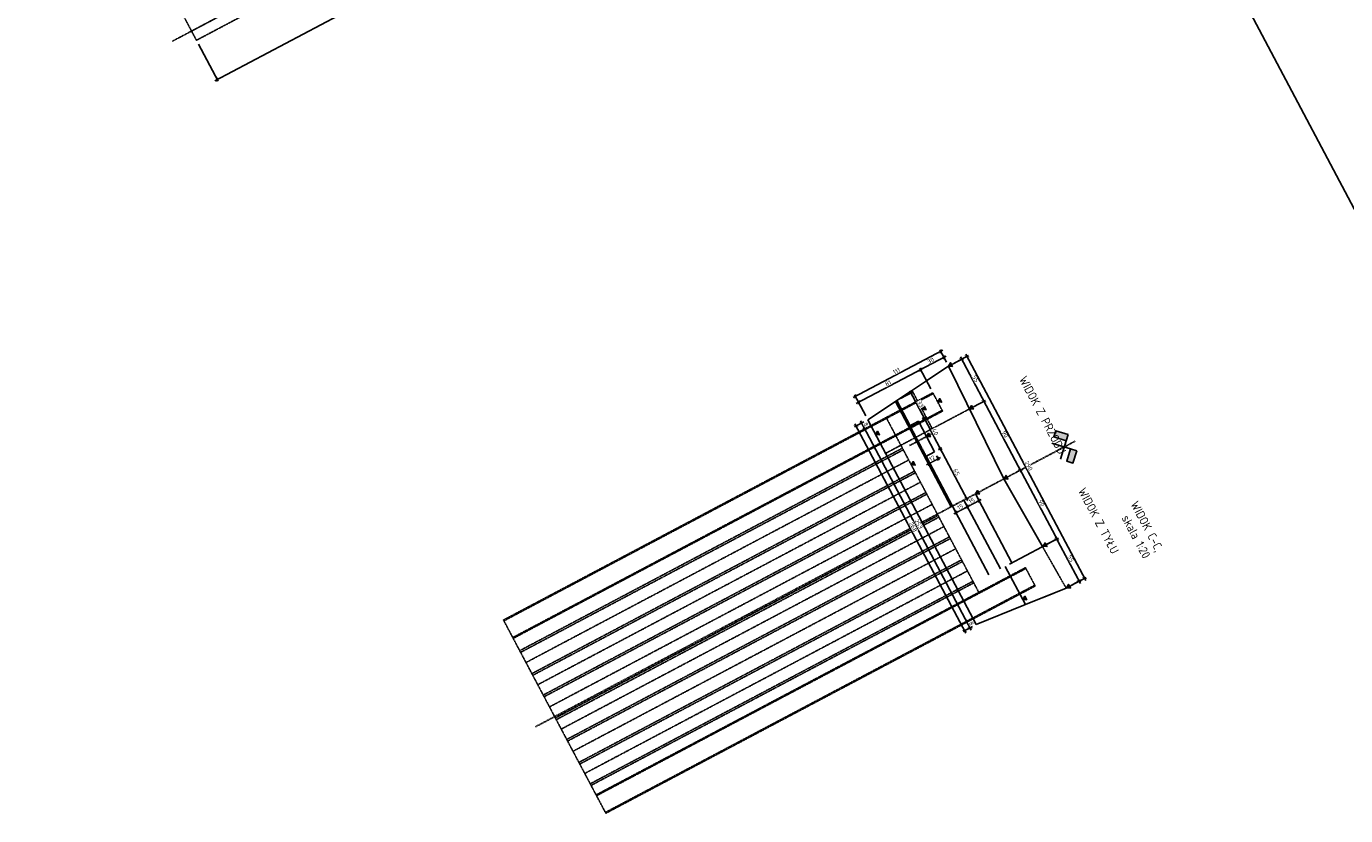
# Model space of a CAD drawing. Header units: millimetres. Extents: x -719417711 to 8331457056, y 1358857702 to 5726797456.
# Tile 60 of 71: x 7530347854 to 7530363087, y 5726647628 to 5726656745. Entities that reach past the tile are written whole.
import ezdxf

# ---------------------------------------------------------------- set-up
doc = ezdxf.new("R2010")
doc.units = ezdxf.units.MM
for name, pattern in [('mp3a', [3.125, 2.25, -0.875]), ('mp7', [13.75, 9.75, -1.5, 1, -1.5]), ('mp7a', [6.875, 4.75, -0.875, 0.375, -0.875])]:
    doc.linetypes.add(name, pattern=pattern)
for name, color, linetype in [('0 blok', 7, 'Continuous'), ('0 wymiar', 32, 'Continuous'), ('1 cienka', 4, 'Continuous'), ('2 osie 02', 4, 'mp7'), ('2 osie 05', 4, 'mp7a'), ('3 przerywana 05', 6, 'mp3a'), ('4 średnia', 3, 'Continuous'), ('5 opis', 7, 'Continuous')]:
    doc.layers.add(name, color=color, linetype=linetype)
doc.layers.add('6 pomoc 01', color=1, linetype='Continuous', plot=False)
doc.styles.add('M 1_100', font='geniso.shx', dxfattribs={"height": 250})
doc.styles.add('M 1_20', font='geniso.shx', dxfattribs={"height": 50})
doc.styles.get("Standard").update_dxf_attribs({"font": 'geniso.shx'})
doc.dimstyles.new('B  1_20 [cm]', dxfattribs={"dimscale": 20, "dimtxt": 2.5, "dimasz": 2, "dimexe": 1, "dimexo": 2.5, "dimtad": 1, "dimdec": 0, "dimlfac": 0.1, "dimzin": 0, "dimdsep": 46, "dimtxsty": 'Standard', "dimblk": 'ARCHTICK', "dimcen": 1, "dimdle": 1.5, "dimclrt": 3, "dimadec": 0, "dimazin": 0, "dimtfac": 1, "dimtdec": 0, "dimtmove": 1, "dimatfit": 3, "dimfxl": 1, "dimtfill": 1, "dimtolj": 1, "dimtzin": 0, "dimarcsym": 0})

# ---------------------------------------------------------------- blocks, each defined once
blk = doc.blocks.new('OG-3.4')
at = {"layer": '4 średnia', "insert": (-1913.05, 762.314), "char_height": 250, "attachment_point": 1, "style": 'M 1_100'}
blk.add_mtext_dynamic_manual_height_columns('\\pi1452.3;{\\LOG-3.4 \\P\\pi796.13;}(107,20 m n.p.m.)', width=3854.57291, gutter_width=1250, heights=[0], dxfattribs=at)
blk = doc.blocks.new('OG-3.5b')
at = {"layer": '4 średnia', "insert": (-1913.05, 762.314), "char_height": 250, "attachment_point": 1, "style": 'M 1_100'}
blk.add_mtext_dynamic_manual_height_columns('\\pi1372.8;{\\LOG-3.5b \\P\\pi796.13;}(107,00 m n.p.m.)', width=3854.57291, gutter_width=1250, heights=[0], dxfattribs=at)
blk = doc.blocks.new('OG-3.5a')
at = {"layer": '4 średnia', "insert": (-1913.05, 762.314), "char_height": 250, "attachment_point": 1, "style": 'M 1_100'}
blk.add_mtext_dynamic_manual_height_columns('\\pi1372.8;{\\LOG-3.5a \\P\\pi796.13;}(107,30 m n.p.m.)', width=3854.57291, gutter_width=1250, heights=[0], dxfattribs=at)
blk = doc.blocks.new('flags')
at = {"layer": '0 wymiar'}
h = blk.add_hatch(color=256, dxfattribs=at)
h.paths.add_polyline_path([(-21.2, 21.2), (-42.4, 0), (-31.8, -10.6), (-10.6, 10.6)])
h.paths.add_polyline_path([(21.2, 21.2), (42.4, 0), (31.8, -10.6), (10.6, 10.6)])
for p, q in [((-21.2, -21.2), (10.6, 10.6)), ((21.2, -21.2), (-10.6, 10.6))]:
    blk.add_line(p, q, dxfattribs=at)
for points in [[(-21.2, 21.2), (-42.4, 0), (-31.8, -10.6), (-10.6, 10.6)], [(21.2, 21.2), (42.4, 0), (31.8, -10.6), (10.6, 10.6)]]:
    blk.add_lwpolyline(points, close=True, dxfattribs=at)
blk = doc.blocks.new('_ArchTick')
at = {"color": 0, "linetype": 'ByBlock', "const_width": 0.15}
blk.add_lwpolyline([(-0.5, -0.5), (0.5, 0.5)], dxfattribs=at)
blk = doc.blocks.new('*D261')
at = {"layer": '0 wymiar', "color": 0, "lineweight": -2, "transparency": 16777216}
for p, q in [((7530354166.686527, 5726658627.361045), (7530354308.784874, 5726658358.960845)), ((7530354325.940377, 5726658390.673441), (7530350030.895256, 5726656116.760047)), ((7530349840.448022, 5726656540.599768), (7530350066.766691, 5726656113.121351))]:
    blk.add_line(p, q, dxfattribs=at)
at = {"layer": 'Defpoints', "color": 0, "transparency": 16777216}
for p in [(7530354143.291612, 5726658671.550161), (7530349817.053105, 5726656584.788883), (7530350057.408724, 5726656130.796997)]:
    blk.add_point(p, dxfattribs=at)
at = {"layer": '0 wymiar', "color": 0, "lineweight": -2, "transparency": 16777216, "xscale": 40, "yscale": 40, "zscale": 40}
for p, rotation in [((7530354299.426908, 5726658376.636491), 27.89795847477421), ((7530350057.408725, 5726656130.796997), 207.8979584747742)]:
    blk.add_blockref('_ArchTick', p, dxfattribs=dict(at, rotation=rotation))
at = {"layer": '0 wymiar', "color": 3, "transparency": 16777216, "insert": (7530352160.871628, 5726657286.85858), "char_height": 50, "attachment_point": 5, "rotation": 27.8979584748, "bg_fill": 3, "box_fill_scale": 1.1, "bg_fill_color": 256, "bg_fill_true_color": 13158600, "bg_fill_transparency": 0}
blk.add_mtext('\\A1;480', dxfattribs=at)
blk = doc.blocks.new('*D227')
at = {"layer": '0 wymiar', "color": 0, "lineweight": -2, "transparency": 16777216}
for p, q in [((7530358546.009494, 5726652843.829236), (7530358670.413725, 5726652909.692211)), ((7530358638.701129, 5726652926.847713), (7530358924.115221, 5726652387.747849)), ((7530358788.767292, 5726652350.035994), (7530358927.753918, 5726652423.619284))]:
    blk.add_line(p, q, dxfattribs=at)
at = {"layer": 'Defpoints', "color": 0, "transparency": 16777216}
for p in [(7530358501.820377, 5726652820.43432), (7530358910.078271, 5726652414.261317), (7530358744.578176, 5726652326.641077)]:
    blk.add_point(p, dxfattribs=at)
at = {"layer": '0 wymiar', "color": 0, "lineweight": -2, "transparency": 16777216, "xscale": 40, "yscale": 40, "zscale": 40}
for p, rotation in [((7530358652.738079, 5726652900.334245), 117.8979584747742), ((7530358910.078272, 5726652414.261317), 297.8979584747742)]:
    blk.add_blockref('_ArchTick', p, dxfattribs=dict(at, rotation=rotation))
at = {"layer": '0 wymiar', "color": 3, "transparency": 16777216, "insert": (7530358814.55001, 5726652674.843967), "char_height": 50, "attachment_point": 5, "rotation": 297.8979584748, "bg_fill": 3, "box_fill_scale": 1.1, "bg_fill_color": 256, "bg_fill_true_color": 13158600, "bg_fill_transparency": 0}
blk.add_mtext('\\A1;55', dxfattribs=at)
blk = doc.blocks.new('*D228')
at = {"layer": '0 wymiar', "color": 0, "lineweight": -2, "transparency": 16777216}
for p, q in [((7530358788.767122, 5726652350.035958), (7530358927.753777, 5726652423.619262)), ((7530358896.041181, 5726652440.774765), (7530359345.227467, 5726651592.336397)), ((7530359375.379632, 5726651642.244782), (7530359348.866163, 5726651628.207832))]:
    blk.add_line(p, q, dxfattribs=at)
at = {"layer": 'Defpoints', "color": 0, "transparency": 16777216}
for p in [(7530358744.578008, 5726652326.641043), (7530359331.190516, 5726651618.849867), (7530359331.190516, 5726651618.849867)]:
    blk.add_point(p, dxfattribs=at)
at = {"layer": '0 wymiar', "color": 0, "lineweight": -2, "transparency": 16777216, "xscale": 40, "yscale": 40, "zscale": 40}
for p, rotation in [((7530358910.078131, 5726652414.261295), 117.8979584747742), ((7530359331.190517, 5726651618.849866), 297.8979584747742)]:
    blk.add_blockref('_ArchTick', p, dxfattribs=dict(at, rotation=rotation))
at = {"layer": '0 wymiar', "color": 3, "transparency": 16777216, "insert": (7530359153.776157, 5726652034.101768), "char_height": 50, "attachment_point": 5, "rotation": 297.8979584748, "bg_fill": 3, "box_fill_scale": 1.1, "bg_fill_color": 256, "bg_fill_true_color": 13158600, "bg_fill_transparency": 0}
blk.add_mtext('\\A1;90', dxfattribs=at)
blk = doc.blocks.new('*D179')
at = {"layer": '0 wymiar', "color": 0, "lineweight": -2, "transparency": 16777216}
for p, q in [((7530359287.001392, 5726651595.454967), (7530359313.514755, 5726651609.49186)), ((7530359317.153452, 5726651645.363296), (7530359766.33973, 5726650796.924943)), ((7530359637.473543, 5726650762.644698), (7530359769.978426, 5726650832.796378))]:
    blk.add_line(p, q, dxfattribs=at)
at = {"layer": 'Defpoints', "color": 0, "transparency": 16777216}
for p in [(7530359331.190508, 5726651618.849884), (7530359593.284428, 5726650739.249783), (7530359752.30278, 5726650823.438413)]:
    blk.add_point(p, dxfattribs=at)
at = {"layer": '0 wymiar', "color": 0, "lineweight": -2, "transparency": 16777216, "xscale": 40, "yscale": 40, "zscale": 40}
for p, rotation in [((7530359331.190401, 5726651618.849827), 117.8979584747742), ((7530359752.30278, 5726650823.438412), 297.8979584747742)]:
    blk.add_blockref('_ArchTick', p, dxfattribs=dict(at, rotation=rotation))
at = {"layer": '0 wymiar', "color": 3, "transparency": 16777216, "insert": (7530359574.888426, 5726651238.690307), "char_height": 50, "attachment_point": 5, "rotation": 297.8979584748, "bg_fill": 3, "box_fill_scale": 1.1, "bg_fill_color": 256, "bg_fill_true_color": 13158600, "bg_fill_transparency": 0}
blk.add_mtext('\\A1;90', dxfattribs=at)
blk = doc.blocks.new('*D180')
at = {"layer": '0 wymiar', "color": 0, "lineweight": -2, "transparency": 16777216}
for p, q in [((7530359206.532762, 5726650534.493408), (7530359769.978168, 5726650832.79669)), ((7530359738.265574, 5726650849.952192), (7530360023.679686, 5726650310.852288)), ((7530359909.395531, 5726650284.292168), (7530360027.318382, 5726650346.723724))]:
    blk.add_line(p, q, dxfattribs=at)
at = {"layer": 'Defpoints', "color": 0, "transparency": 16777216}
for p in [(7530359162.343647, 5726650511.098492), (7530360009.642735, 5726650337.365757), (7530359865.206413, 5726650260.897251)]:
    blk.add_point(p, dxfattribs=at)
at = {"layer": '0 wymiar', "color": 0, "lineweight": -2, "transparency": 16777216, "xscale": 40, "yscale": 40, "zscale": 40}
for p, rotation in [((7530359752.302523, 5726650823.438724), 117.8979584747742), ((7530360009.642736, 5726650337.365758), 297.8979584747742)]:
    blk.add_blockref('_ArchTick', p, dxfattribs=dict(at, rotation=rotation))
at = {"layer": '0 wymiar', "color": 3, "transparency": 16777216, "insert": (7530359914.114466, 5726650597.948428), "char_height": 50, "attachment_point": 5, "rotation": 297.8979584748, "bg_fill": 3, "box_fill_scale": 1.1, "bg_fill_color": 256, "bg_fill_true_color": 13158600, "bg_fill_transparency": 0}
blk.add_mtext('\\A1;55', dxfattribs=at)
blk = doc.blocks.new('*D229')
at = {"layer": '0 wymiar', "color": 0, "lineweight": -2, "transparency": 16777216}
for p, q in [((7530358546.009494, 5726652843.829236), (7530358732.771966, 5726652942.706355)), ((7530360086.038225, 5726650343.86659), (7530358701.05937, 5726652959.861857)), ((7530359909.395531, 5726650284.292168), (7530360089.676922, 5726650379.738027))]:
    blk.add_line(p, q, dxfattribs=at)
at = {"layer": 'Defpoints', "color": 0, "transparency": 16777216}
for p in [(7530358715.096319, 5726652933.348391), (7530358501.820377, 5726652820.43432), (7530359865.206413, 5726650260.897251)]:
    blk.add_point(p, dxfattribs=at)
at = {"layer": '0 wymiar', "color": 0, "lineweight": -2, "transparency": 16777216, "xscale": 40, "yscale": 40, "zscale": 40}
for p, rotation in [((7530358715.09632, 5726652933.348389), 117.8979584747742), ((7530360072.001276, 5726650370.38006), 297.8979584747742)]:
    blk.add_blockref('_ArchTick', p, dxfattribs=dict(at, rotation=rotation))
at = {"layer": '0 wymiar', "color": 3, "transparency": 16777216, "insert": (7530359426.694981, 5726651669.412713), "char_height": 50, "attachment_point": 5, "rotation": 297.8979584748, "bg_fill": 3, "box_fill_scale": 1.1, "bg_fill_color": 256, "bg_fill_true_color": 13158600, "bg_fill_transparency": 0}
blk.add_mtext('\\A1;290', dxfattribs=at)
blk = doc.blocks.new('*D230')
at = {"layer": '0 wymiar', "color": 0, "lineweight": -2, "transparency": 16777216}
for p, q in [((7530358408.802407, 5726651765.249137), (7530358248.492435, 5726651680.376689)), ((7530358256.743293, 5726651728.908681), (7530358284.363871, 5726651676.737992)), ((7530358364.026335, 5726651785.707214), (7530358391.646905, 5726651733.536541))]:
    blk.add_line(p, q, dxfattribs=at)
at = {"layer": '0 wymiar', "color": 0, "lineweight": -2, "transparency": 16777216, "xscale": 40, "yscale": 40, "zscale": 40}
for p, rotation in [((7530358275.005904, 5726651694.413638), 207.8979584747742), ((7530358382.288939, 5726651751.212187), 27.89795847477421)]:
    blk.add_blockref('_ArchTick', p, dxfattribs=dict(at, rotation=rotation))
at = {"layer": '0 wymiar', "color": 3, "transparency": 16777216, "insert": (7530358311.098929, 5726651755.959097), "char_height": 50, "attachment_point": 5, "rotation": 27.8979584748, "bg_fill": 3, "box_fill_scale": 1.1, "bg_fill_color": 256, "bg_fill_true_color": 13158600, "bg_fill_transparency": 0}
blk.add_mtext('\\A1;12', dxfattribs=at)
at = {"layer": 'Defpoints', "color": 0, "transparency": 16777216}
for p in [(7530358340.631417, 5726651829.89633), (7530358233.348376, 5726651773.097797), (7530358275.005903, 5726651694.41364)]:
    blk.add_point(p, dxfattribs=at)
blk = doc.blocks.new('*D231')
at = {"layer": '0 wymiar', "color": 0, "lineweight": -2, "transparency": 16777216}
for p, q in [((7530357947.725734, 5726652446.201908), (7530358084.924233, 5726652518.838515)), ((7530358053.211637, 5726652535.994019), (7530358234.999434, 5726652192.627029)), ((7530358197.661253, 5726652206.804193), (7530358238.638132, 5726652228.498465))]:
    blk.add_line(p, q, dxfattribs=at)
at = {"layer": 'Defpoints', "color": 0, "transparency": 16777216}
for p in [(7530357903.536618, 5726652422.806993), (7530358153.472138, 5726652183.409279), (7530358220.962484, 5726652219.140499)]:
    blk.add_point(p, dxfattribs=at)
at = {"layer": '0 wymiar', "color": 0, "lineweight": -2, "transparency": 16777216, "xscale": 40, "yscale": 40, "zscale": 40}
for p, rotation in [((7530358067.248587, 5726652509.480549), 117.8979584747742), ((7530358220.962484, 5726652219.140498), 297.8979584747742)]:
    blk.add_blockref('_ArchTick', p, dxfattribs=dict(at, rotation=rotation))
at = {"layer": '0 wymiar', "color": 3, "transparency": 16777216, "insert": (7530358177.247371, 5726652381.85671), "char_height": 50, "attachment_point": 5, "rotation": 297.8979584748, "bg_fill": 3, "box_fill_scale": 1.1, "bg_fill_color": 256, "bg_fill_true_color": 13158600, "bg_fill_transparency": 0}
blk.add_mtext('\\A1;33', dxfattribs=at)
blk = doc.blocks.new('*D181')
at = {"layer": '0 wymiar', "color": 0, "lineweight": -2, "transparency": 16777216}
for p, q in [((7530358197.661251, 5726652206.804193), (7530358238.638077, 5726652228.498437)), ((7530358206.925481, 5726652245.65394), (7530358422.15871, 5726651839.11408)), ((7530358384.820534, 5726651853.291247), (7530358425.797407, 5726651874.985516))]:
    blk.add_line(p, q, dxfattribs=at)
at = {"layer": 'Defpoints', "color": 0, "transparency": 16777216}
for p in [(7530358153.472136, 5726652183.409279), (7530358340.631418, 5726651829.896332), (7530358408.121759, 5726651865.627549)]:
    blk.add_point(p, dxfattribs=at)
at = {"layer": '0 wymiar', "color": 0, "lineweight": -2, "transparency": 16777216, "xscale": 40, "yscale": 40, "zscale": 40}
for p, rotation in [((7530358220.962431, 5726652219.140471), 117.8979584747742), ((7530358408.121761, 5726651865.627549), 297.8979584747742)]:
    blk.add_blockref('_ArchTick', p, dxfattribs=dict(at, rotation=rotation))
at = {"layer": '0 wymiar', "color": 3, "transparency": 16777216, "insert": (7530358347.683931, 5726652059.930198), "char_height": 50, "attachment_point": 5, "rotation": 297.8979584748, "bg_fill": 3, "box_fill_scale": 1.1, "bg_fill_color": 256, "bg_fill_true_color": 13158600, "bg_fill_transparency": 0}
blk.add_mtext('\\A1;40', dxfattribs=at)
blk = doc.blocks.new('*D232')
at = {"layer": '0 wymiar', "color": 0, "lineweight": -2, "transparency": 16777216}
for p, q in [((7530358384.820534, 5726651853.291247), (7530358425.797323, 5726651874.985472)), ((7530358394.084728, 5726651892.140974), (7530358726.292515, 5726651264.655584)), ((7530358724.29856, 5726651297.544943), (7530358729.931211, 5726651300.52702))]:
    blk.add_line(p, q, dxfattribs=at)
at = {"layer": 'Defpoints', "color": 0, "transparency": 16777216}
for p in [(7530358340.631418, 5726651829.896332), (7530358680.109446, 5726651274.150026, -0.000001), (7530358712.255565, 5726651291.169055)]:
    blk.add_point(p, dxfattribs=at)
at = {"layer": '0 wymiar', "color": 0, "lineweight": -2, "transparency": 16777216, "xscale": 40, "yscale": 40, "zscale": 40}
for p, rotation in [((7530358408.121677, 5726651865.627505), 117.8979584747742), ((7530358712.255565, 5726651291.169054), 297.8979584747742)]:
    blk.add_blockref('_ArchTick', p, dxfattribs=dict(at, rotation=rotation))
at = {"layer": '0 wymiar', "color": 3, "transparency": 16777216, "insert": (7530358593.330457, 5726651595.944468), "char_height": 50, "attachment_point": 5, "rotation": 297.8979584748, "bg_fill": 3, "box_fill_scale": 1.1, "bg_fill_color": 256, "bg_fill_true_color": 13158600, "bg_fill_transparency": 0}
blk.add_mtext('\\A1;65', dxfattribs=at)
blk = doc.blocks.new('*D233')
at = {"layer": '0 wymiar', "color": 0, "lineweight": -2, "transparency": 16777216}
for p, q in [((7530357525.000289, 5726652177.200449), (7530357479.814603, 5726652153.27792)), ((7530357483.4533, 5726652189.149356), (7530357546.929813, 5726652069.252752)), ((7530357560.402895, 5726652110.330779), (7530357515.217217, 5726652086.408256))]:
    blk.add_line(p, q, dxfattribs=at)
at = {"layer": '0 wymiar', "color": 0, "lineweight": -2, "transparency": 16777216, "xscale": 40, "yscale": 40, "zscale": 40}
for p, rotation in [((7530357497.490249, 5726652162.635887), 117.8979584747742), ((7530357532.892863, 5726652095.766222), 297.8979584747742)]:
    blk.add_blockref('_ArchTick', p, dxfattribs=dict(at, rotation=rotation))
at = {"layer": '0 wymiar', "color": 3, "transparency": 16777216, "insert": (7530357548.33339, 5726652146.747242), "char_height": 50, "attachment_point": 5, "rotation": 297.8979584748, "bg_fill": 3, "box_fill_scale": 1.1, "bg_fill_color": 256, "bg_fill_true_color": 13158600, "bg_fill_transparency": 0}
blk.add_mtext('\\A1;8', dxfattribs=at)
at = {"layer": 'Defpoints', "color": 0, "transparency": 16777216}
for p in [(7530357569.189404, 5726652200.595366), (7530357604.59201, 5726652133.725697), (7530357532.892862, 5726652095.766223)]:
    blk.add_point(p, dxfattribs=at)
blk = doc.blocks.new('*D234')
at = {"layer": '0 wymiar', "color": 0, "lineweight": -2, "transparency": 16777216}
for p, q in [((7530357560.402894, 5726652110.330781), (7530357515.216892, 5726652086.408086)), ((7530357518.855589, 5726652122.279521), (7530358728.756892, 5726649836.976701)), ((7530358742.22998, 5726649878.054729), (7530358697.044296, 5726649854.132204))]:
    blk.add_line(p, q, dxfattribs=at)
at = {"layer": 'Defpoints', "color": 0, "transparency": 16777216}
for p in [(7530357604.59201, 5726652133.725698), (7530358714.719942, 5726649863.490171), (7530358786.419094, 5726649901.449647)]:
    blk.add_point(p, dxfattribs=at)
at = {"layer": '0 wymiar', "color": 0, "lineweight": -2, "transparency": 16777216, "xscale": 40, "yscale": 40, "zscale": 40}
for p, rotation in [((7530357532.892538, 5726652095.766052), 117.8979584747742), ((7530358714.719942, 5726649863.49017), 297.8979584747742)]:
    blk.add_blockref('_ArchTick', p, dxfattribs=dict(at, rotation=rotation))
at = {"layer": '0 wymiar', "color": 3, "transparency": 16777216, "insert": (7530358156.952425, 5726650997.1766), "char_height": 50, "attachment_point": 5, "rotation": 297.8979584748, "bg_fill": 3, "box_fill_scale": 1.1, "bg_fill_color": 256, "bg_fill_true_color": 13158600, "bg_fill_transparency": 0}
blk.add_mtext('\\A1;253', dxfattribs=at)
blk = doc.blocks.new('*D235')
at = {"layer": '0 wymiar', "color": 0, "lineweight": -2, "transparency": 16777216}
for p, q in [((7530358742.229979, 5726649878.054732), (7530358697.044295, 5726649854.132206)), ((7530358700.682991, 5726649890.003641), (7530358764.159534, 5726649770.106982)), ((7530358777.632612, 5726649811.185007), (7530358732.446939, 5726649787.262486))]:
    blk.add_line(p, q, dxfattribs=at)
at = {"layer": '0 wymiar', "color": 0, "lineweight": -2, "transparency": 16777216, "xscale": 40, "yscale": 40, "zscale": 40}
for p, rotation in [((7530358714.719941, 5726649863.490172), 117.8979584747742), ((7530358750.122585, 5726649796.620451), 297.8979584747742)]:
    blk.add_blockref('_ArchTick', p, dxfattribs=dict(at, rotation=rotation))
at = {"layer": '0 wymiar', "color": 3, "transparency": 16777216, "insert": (7530358765.563098, 5726649847.6015), "char_height": 50, "attachment_point": 5, "rotation": 297.8979584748, "bg_fill": 3, "box_fill_scale": 1.1, "bg_fill_color": 256, "bg_fill_true_color": 13158600, "bg_fill_transparency": 0}
blk.add_mtext('\\A1;8', dxfattribs=at)
at = {"layer": 'Defpoints', "color": 0, "transparency": 16777216}
for p in [(7530358786.419092, 5726649901.449649), (7530358821.821727, 5726649834.579922), (7530358750.122585, 5726649796.620453)]:
    blk.add_point(p, dxfattribs=at)
blk = doc.blocks.new('*D236')
at = {"layer": '0 wymiar', "color": 0, "lineweight": -2, "transparency": 16777216}
for p, q in [((7530357525.000289, 5726652177.200449), (7530357416.465634, 5726652119.739258)), ((7530358700.81089, 5726649736.568492), (7530357420.104331, 5726652155.610694)), ((7530358777.632612, 5726649811.185007), (7530358669.098295, 5726649753.723995))]:
    blk.add_line(p, q, dxfattribs=at)
at = {"layer": 'Defpoints', "color": 0, "transparency": 16777216}
for p in [(7530357434.141279, 5726652129.097225), (7530357569.189404, 5726652200.595366), (7530358821.821727, 5726649834.579922)]:
    blk.add_point(p, dxfattribs=at)
at = {"layer": '0 wymiar', "color": 0, "lineweight": -2, "transparency": 16777216, "xscale": 40, "yscale": 40, "zscale": 40}
for p, rotation in [((7530357434.14128, 5726652129.097225), 117.8979584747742), ((7530358686.773941, 5726649763.081961), 297.8979584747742)]:
    blk.add_blockref('_ArchTick', p, dxfattribs=dict(at, rotation=rotation))
at = {"layer": '0 wymiar', "color": 3, "transparency": 16777216, "insert": (7530358093.603795, 5726650963.638083), "char_height": 50, "attachment_point": 5, "rotation": 297.8979584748, "bg_fill": 3, "box_fill_scale": 1.1, "bg_fill_color": 256, "bg_fill_true_color": 13158600, "bg_fill_transparency": 0}
blk.add_mtext('\\A1;268', dxfattribs=at)
blk = doc.blocks.new('*D237')
at = {"layer": '0 wymiar', "color": 0, "lineweight": -2, "transparency": 16777216}
for p, q in [((7530358473.990436, 5726652937.116958), (7530358152.196887, 5726652766.750725)), ((7530358478.425461, 5726652864.623436), (7530358438.118999, 5726652940.755653)), ((7530358297.197667, 5726652556.984802), (7530358169.352389, 5726652798.46332))]:
    blk.add_line(p, q, dxfattribs=at)
at = {"layer": 'Defpoints', "color": 0, "transparency": 16777216}
for p in [(7530358501.820376, 5726652820.434321), (7530358320.592584, 5726652512.795688)]:
    blk.add_point(p, dxfattribs=at)
at = {"layer": '0 wymiar', "color": 0, "lineweight": -2, "transparency": 16777216, "xscale": 40, "yscale": 40, "zscale": 40}
for p, rotation in [((7530358447.476966, 5726652923.080008), 27.89795847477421), ((7530358178.710356, 5726652780.787674), 207.8979584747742)]:
    blk.add_blockref('_ArchTick', p, dxfattribs=dict(at, rotation=rotation))
at = {"layer": '0 wymiar', "color": 3, "transparency": 16777216, "insert": (7530358295.547474, 5726652885.075677), "char_height": 50, "attachment_point": 5, "rotation": 27.8979584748, "bg_fill": 3, "box_fill_scale": 1.1, "bg_fill_color": 256, "bg_fill_true_color": 13158600, "bg_fill_transparency": 0}
blk.add_mtext('\\A1;30', dxfattribs=at)
at = {"layer": 'Defpoints', "color": 0, "transparency": 16777216}
blk.add_point((7530358178.710356, 5726652780.787674), dxfattribs=at)
blk = doc.blocks.new('*D182')
at = {"layer": '0 wymiar', "color": 0, "lineweight": -2, "transparency": 16777216}
for p, q in [((7530358205.223772, 5726652794.824724), (7530357436.196325, 5726652387.680734)), ((7530358297.197667, 5726652556.984802), (7530358169.352336, 5726652798.46342)), ((7530357545.794489, 5726652244.78448), (7530357453.351828, 5726652419.393329))]:
    blk.add_line(p, q, dxfattribs=at)
at = {"layer": 'Defpoints', "color": 0, "transparency": 16777216}
for p in [(7530358320.592584, 5726652512.795688), (7530357462.709794, 5726652401.717684), (7530357569.189405, 5726652200.595367)]:
    blk.add_point(p, dxfattribs=at)
at = {"layer": '0 wymiar', "color": 0, "lineweight": -2, "transparency": 16777216, "xscale": 40, "yscale": 40, "zscale": 40}
for p, rotation in [((7530358178.710302, 5726652780.787774), 27.89795847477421), ((7530357462.709795, 5726652401.717683), 207.8979584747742)]:
    blk.add_blockref('_ArchTick', p, dxfattribs=dict(at, rotation=rotation))
at = {"layer": '0 wymiar', "color": 3, "transparency": 16777216, "insert": (7530357803.16386, 5726652624.394564), "char_height": 50, "attachment_point": 5, "rotation": 27.8979584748, "bg_fill": 3, "box_fill_scale": 1.1, "bg_fill_color": 256, "bg_fill_true_color": 13158600, "bg_fill_transparency": 0}
blk.add_mtext('\\A1;81', dxfattribs=at)
blk = doc.blocks.new('*D238')
at = {"layer": '0 wymiar', "color": 0, "lineweight": -2, "transparency": 16777216}
for p, q in [((7530358437.210531, 5726653006.587405), (7530357399.416759, 5726652457.151232)), ((7530358478.42517, 5726652864.623298), (7530358401.339096, 5726653010.226101)), ((7530357545.794489, 5726652244.78448), (7530357416.572262, 5726652488.863827))]:
    blk.add_line(p, q, dxfattribs=at)
at = {"layer": 'Defpoints', "color": 0, "transparency": 16777216}
for p in [(7530358501.820085, 5726652820.434183), (7530357425.930229, 5726652471.188183), (7530357569.189405, 5726652200.595367)]:
    blk.add_point(p, dxfattribs=at)
at = {"layer": '0 wymiar', "color": 0, "lineweight": -2, "transparency": 16777216, "xscale": 40, "yscale": 40, "zscale": 40}
for p, rotation in [((7530358410.697062, 5726652992.550455), 27.89795847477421), ((7530357425.930228, 5726652471.188181), 207.8979584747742)]:
    blk.add_blockref('_ArchTick', p, dxfattribs=dict(at, rotation=rotation))
at = {"layer": '0 wymiar', "color": 3, "transparency": 16777216, "insert": (7530357900.767456, 5726652765.011155), "char_height": 50, "attachment_point": 5, "rotation": 27.8979584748, "bg_fill": 3, "box_fill_scale": 1.1, "bg_fill_color": 256, "bg_fill_true_color": 13158600, "bg_fill_transparency": 0}
blk.add_mtext('\\A1;111', dxfattribs=at)
blk = doc.blocks.new('*D239')
at = {"layer": '0 wymiar', "color": 0, "lineweight": -2, "transparency": 16777216}
for p, q in [((7530358879.932252, 5726651281.426309), (7530358694.334063, 5726651183.165593)), ((7530358703.504362, 5726651229.960912), (7530358730.205498, 5726651179.526897)), ((7530358836.075624, 5726651300.147707), (7530358862.776749, 5726651249.713714))]:
    blk.add_line(p, q, dxfattribs=at)
at = {"layer": '0 wymiar', "color": 0, "lineweight": -2, "transparency": 16777216, "xscale": 40, "yscale": 40, "zscale": 40}
for p, rotation in [((7530358720.847531, 5726651197.202543), 207.8979584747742), ((7530358853.418782, 5726651267.389359), 27.89795847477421)]:
    blk.add_blockref('_ArchTick', p, dxfattribs=dict(at, rotation=rotation))
at = {"layer": '0 wymiar', "color": 3, "transparency": 16777216, "insert": (7530358769.586967, 5726651265.437786), "char_height": 50, "attachment_point": 5, "rotation": 27.8979584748, "bg_fill": 3, "box_fill_scale": 1.1, "bg_fill_color": 256, "bg_fill_true_color": 13158600, "bg_fill_transparency": 0}
blk.add_mtext('\\A1;15', dxfattribs=at)
at = {"layer": 'Defpoints', "color": 0, "transparency": 16777216}
for p in [(7530358680.109447, 5726651274.150028, -0.000001), (7530358720.84753, 5726651197.202543), (7530358812.680708, 5726651344.336823, -0.000001)]:
    blk.add_point(p, dxfattribs=at)
blk = doc.blocks.new('*D240')
at = {"layer": '0 wymiar', "color": 0, "lineweight": -2, "transparency": 16777216}
for p, q in [((7530358747.360996, 5726651211.239498), (7530358562.768171, 5726651113.511049)), ((7530358703.504362, 5726651229.960912), (7530358730.205494, 5726651179.526903)), ((7530358571.938491, 5726651160.306333), (7530358598.639606, 5726651109.872354))]:
    blk.add_line(p, q, dxfattribs=at)
at = {"layer": '0 wymiar', "color": 0, "lineweight": -2, "transparency": 16777216, "xscale": 40, "yscale": 40, "zscale": 40}
for p, rotation in [((7530358720.847528, 5726651197.202549), 27.89795847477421), ((7530358589.28164, 5726651127.548), 207.8979584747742)]:
    blk.add_blockref('_ArchTick', p, dxfattribs=dict(at, rotation=rotation))
at = {"layer": '0 wymiar', "color": 3, "transparency": 16777216, "insert": (7530358637.518394, 5726651195.517108), "char_height": 50, "attachment_point": 5, "rotation": 27.8979584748, "bg_fill": 3, "box_fill_scale": 1.1, "bg_fill_color": 256, "bg_fill_true_color": 13158600, "bg_fill_transparency": 0}
blk.add_mtext('\\A1;15', dxfattribs=at)
at = {"layer": 'Defpoints', "color": 0, "transparency": 16777216}
for p in [(7530358548.543575, 5726651204.495447), (7530358680.109447, 5726651274.150028, -0.000001), (7530358589.281641, 5726651127.548001)]:
    blk.add_point(p, dxfattribs=at)

msp = doc.modelspace()

# ---------------------------------------------------------------- block references
at = {"layer": '0 wymiar', "rotation": 297.8979501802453}
msp.add_blockref('OG-3.4', (7530295318.170634, 5726769127.920026), dxfattribs=at)

# ---------------------------------------------------------------- next in the draw order: block references
msp.add_blockref('OG-3.5b', (7530304173.91927, 5726751973.430897), dxfattribs=at)

# ---------------------------------------------------------------- next in the draw order: block references
at = {"layer": '1 cienka', "rotation": 297.8979501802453}
msp.add_blockref('OG-3.5a', (7530306321.879252, 5726748557.454565), dxfattribs=at)

# ---------------------------------------------------------------- next in the draw order: hatches: boundary and pattern name
at = {"layer": '0 wymiar'}
for points in [[(7530358501.820085, 5726652820.434182), (7530358525.266414, 5726652859.242939), (7530358547.096671, 5726652818.009189)], [(7530358376.739463, 5726652406.742826), (7530358400.185794, 5726652445.551583), (7530358422.016051, 5726652404.317834)], [(7530358196.662843, 5726652319.435063), (7530358220.109172, 5726652358.24382), (7530358241.939431, 5726652317.010071)], [(7530358744.577717, 5726652326.640904), (7530358768.024045, 5726652365.449661), (7530358789.854305, 5726652324.215913)], [(7530357659.632957, 5726652029.762442), (7530357683.079288, 5726652068.571199), (7530357704.909545, 5726652027.33745)], [(7530358247.051775, 5726652006.652802), (7530358270.498105, 5726652045.46156), (7530358292.328363, 5726652004.227811)], [(7530358071.410778, 5726651679.7566), (7530358094.857108, 5726651718.565358), (7530358116.687365, 5726651677.331608)], [(7530359141.827916, 5726651518.596223), (7530359165.274247, 5726651557.404981), (7530359187.104505, 5726651516.171231)], [(7530358812.680707, 5726651344.336823), (7530358836.127037, 5726651383.14558), (7530358857.957295, 5726651341.91183)], [(7530359593.283788, 5726650739.249909), (7530359616.730119, 5726650778.058666), (7530359638.560376, 5726650736.824917)], [(7530359865.206427, 5726650260.89726), (7530359888.652755, 5726650299.706017), (7530359910.483015, 5726650258.472267)], [(7530359359.266317, 5726650123.468554), (7530359382.712646, 5726650162.27731), (7530359404.542906, 5726650121.043561)]]:
    msp.add_hatch(color=256, dxfattribs=at).paths.add_polyline_path(points)

# ---------------------------------------------------------------- next in the draw order: linework, layer by layer
for points in [[(7530358501.820376, 5726652820.434319), (7530358525.266705, 5726652859.243074), (7530358547.096964, 5726652818.009326), (7530358501.820376, 5726652820.434319)], [(7530358376.739754, 5726652406.742963), (7530358400.186084, 5726652445.55172), (7530358422.016342, 5726652404.31797), (7530358376.739754, 5726652406.742963)], [(7530358196.663133, 5726652319.4352), (7530358220.109464, 5726652358.243957), (7530358241.939721, 5726652317.010207), (7530358196.663133, 5726652319.4352)], [(7530358744.578007, 5726652326.641042), (7530358768.024338, 5726652365.449799), (7530358789.854595, 5726652324.216049), (7530358744.578007, 5726652326.641042)], [(7530357659.633247, 5726652029.762578), (7530357683.079578, 5726652068.571335), (7530357704.909836, 5726652027.337585), (7530357659.633247, 5726652029.762578)], [(7530358247.052067, 5726652006.65294), (7530358270.498396, 5726652045.461697), (7530358292.328653, 5726652004.227946), (7530358247.052067, 5726652006.65294)], [(7530359141.828207, 5726651518.596359), (7530359165.274537, 5726651557.405117), (7530359187.104795, 5726651516.171367), (7530359141.828207, 5726651518.596359)], [(7530359593.284081, 5726650739.250047), (7530359616.73041, 5726650778.058803), (7530359638.560667, 5726650736.825053), (7530359593.284081, 5726650739.250047)], [(7530359865.206414, 5726650260.897252), (7530359888.652742, 5726650299.706008), (7530359910.483001, 5726650258.472259), (7530359865.206414, 5726650260.897252)], [(7530359359.266607, 5726650123.46869), (7530359382.712936, 5726650162.277446), (7530359404.543196, 5726650121.043697), (7530359359.266607, 5726650123.46869)]]:
    msp.add_lwpolyline(points, dxfattribs=at)
for points, elevation in [([(7530358071.411068, 5726651679.756737), (7530358094.857399, 5726651718.565495), (7530358116.687657, 5726651677.331744), (7530358071.411068, 5726651679.756737)], 0.000001), ([(7530358812.680997, 5726651344.336959), (7530358836.127328, 5726651383.145716), (7530358857.957585, 5726651341.911966), (7530358812.680997, 5726651344.336959)], -0.000001)]:
    msp.add_lwpolyline(points, dxfattribs=dict(at, elevation=elevation))
at = {"layer": '2 osie 02'}
for p, q in [((7530358051.390499, 5726651903.064451), (7530358335.430015, 5726652053.442625)), ((7530353732.541435, 5726648654.77423), (7530359962.540653, 5726651953.103657))]:
    msp.add_line(p, q, dxfattribs=at)
at = {"layer": '2 osie 05'}
for p, q in [((7530349539.958029, 5726656573.871431), (7530354673.127409, 5726659291.50959)), ((7530349760.903622, 5726656690.84598), (7530354179.815496, 5726659030.336974)), ((7530353622.614808, 5726649396.71172, 0.000001), (7530358041.526684, 5726651736.202715, 0.000001)), ((7530353758.305056, 5726649140.415261, 0.000001), (7530358177.216934, 5726651479.906257, 0.000001)), ((7530353893.995308, 5726648884.118802, 0.000001), (7530358312.907185, 5726651223.609797, 0.000001)), ((7530354029.685556, 5726648627.822346, 0.000001), (7530358448.597434, 5726650967.31334, 0.000001)), ((7530354165.375808, 5726648371.525888, 0.000001), (7530358584.287683, 5726650711.016884, 0.000001)), ((7530354301.066056, 5726648115.229428, 0.000001), (7530358719.977933, 5726650454.720424, 0.000001))]:
    msp.add_line(p, q, dxfattribs=at)
at = {"layer": '3 przerywana 05'}
for p, q in [((7530353367.722635, 5726649878.160908), (7530358325.741735, 5726652503.069791)), ((7530358313.637392, 5726652098.48947), (7530358079.688293, 5726652540.380656)), ((7530353469.720926, 5726649685.502991), (7530358427.740026, 5726652310.411872)), ((7530357774.3933, 5726651812.99912), (7530358744.578007, 5726652326.641041)), ((7530357781.480677, 5726652227.386649, 0.000005), (7530358851.018118, 5726650207.20717)), ((7530358244.409748, 5726651778.953984), (7530358057.250466, 5726652132.466929)), ((7530353550.115965, 5726649533.650054, 0.000001), (7530357969.027842, 5726651873.141048, 0.000001)), ((7530353560.383617, 5726649514.256158, 0.000001), (7530357979.295492, 5726651853.747152, 0.000001)), ((7530353690.522596, 5726649268.445129, 0.000001), (7530358109.434473, 5726651607.936124, 0.000001)), ((7530353700.790445, 5726649249.050859, 0.000001), (7530358119.702322, 5726651588.541855, 0.000001)), ((7530353821.496465, 5726649021.057139, 0.000001), (7530358240.40834, 5726651360.548133, 0.000001)), ((7530353831.764112, 5726649001.663242, 0.000001), (7530358250.675991, 5726651341.154237, 0.000001)), ((7530353961.903098, 5726648755.852214, 0.000001), (7530358380.814972, 5726651095.343208, 0.000001)), ((7530353972.170947, 5726648736.457943, 0.000001), (7530358391.082822, 5726651075.948937, 0.000001)), ((7530354092.876964, 5726648508.464225, 0.000001), (7530358511.788838, 5726650847.955218, 0.000001)), ((7530354103.144613, 5726648489.070328, 0.000001), (7530358522.05649, 5726650828.561322, 0.000001)), ((7530359586.802536, 5726650735.818091), (7530359858.721748, 5726650257.464097)), ((7530354233.283596, 5726648243.259299, 0.000001), (7530358652.19547, 5726650582.750295, 0.000001)), ((7530354243.551443, 5726648223.865029, 0.000001), (7530358662.46332, 5726650563.356023, 0.000001)), ((7530354437.253119, 5726647857.994569), (7530359395.27222, 5726650482.903451)), ((7530354364.257462, 5726647995.871311, 0.000001), (7530358783.169336, 5726650335.362306, 0.000001)), ((7530354374.074471, 5726647977.328602, 0.000001), (7530358792.986346, 5726650316.819595, 0.000001)), ((7530354539.251411, 5726647665.336651), (7530359497.27051, 5726650290.245532)), ((7530353362.5688, 5726649887.895651), (7530354544.400563, 5726647655.610753))]:
    msp.add_line(p, q, dxfattribs=at)
for points in [[(7530353381.753174, 5726661841.447162), (7530354331.644003, 5726660047.260355), (7530353792.536757, 5726659761.842455), (7530354235.959171, 5726658924.290858), (7530349817.053105, 5726656584.788884), (7530349373.624906, 5726657422.351474), (7530349912.732153, 5726657707.769375), (7530348962.841326, 5726659501.956179), (7530353381.753173, 5726661841.447163)], [(7530353474.867808, 5726649675.781382), (7530358432.886909, 5726652300.690264), (7530358320.592583, 5726652512.795687), (7530353362.573483, 5726649887.886807)], [(7530354432.10624, 5726647867.716178), (7530359390.125339, 5726650492.625059), (7530359502.419662, 5726650280.519636), (7530354544.400563, 5726647655.610753)]]:
    msp.add_lwpolyline(points, dxfattribs=at)
at = {"layer": '4 średnia'}
for p, q in [((7530358501.820085, 5726652820.434182), (7530358063.571408, 5726652529.168255)), ((7530358264.401396, 5726652662.570327), (7530358501.820085, 5726652820.434182)), ((7530359141.827941, 5726651518.596176), (7530358501.820085, 5726652820.434182)), ((7530358063.571408, 5726652529.168255), (7530357569.189404, 5726652200.595366)), ((7530358057.250466, 5726652132.466929), (7530357903.536617, 5726652422.806992)), ((7530358533.531712, 5726651196.547762), (7530357889.319523, 5726652413.358124)), ((7530358821.821727, 5726649834.579922), (7530357569.189404, 5726652200.595366)), ((7530358548.543573, 5726651204.495447), (7530358244.409748, 5726651778.953984)), ((7530359141.827917, 5726651518.596222), (7530359586.802374, 5726650735.818378)), ((7530358546.760509, 5726651203.551507, -0.000001), (7530358967.872787, 5726650408.140004, -0.000001)), ((7530358680.109444, 5726651274.150025, -0.000001), (7530359101.22172, 5726650478.738523, -0.000001)), ((7530358812.680707, 5726651344.336823, -0.000001), (7530359233.792984, 5726650548.925323, -0.000001)), ((7530359155.861923, 5726650507.666521), (7530359389.614853, 5726650066.145862)), ((7530359325.299472, 5726650187.579803), (7530359325.663341, 5726650186.939704)), ((7530359858.724833, 5726650257.465356), (7530359371.477926, 5726650058.748987)), ((7530359594.701906, 5726650149.852511), (7530359858.724833, 5726650257.465356)), ((7530359858.360964, 5726650258.105455), (7530359858.724833, 5726650257.465356)), ((7530359371.477926, 5726650058.748987), (7530358821.821726, 5726649834.579924))]:
    msp.add_line(p, q, dxfattribs=at)
msp.add_lwpolyline([(7530358340.631417, 5726651829.89633), (7530358153.472136, 5726652183.409277), (7530358046.189097, 5726652126.610744), (7530358233.348375, 5726651773.097796)], close=True, dxfattribs=at)
at = {"layer": '6 pomoc 01'}
msp.add_lwpolyline([(7530356750.906199, 5726666795.571672), (7530370272.48815, 5726641255.537883), (7530353663.77501, 5726632462.4377), (7530340142.193062, 5726658002.47149)], close=True, dxfattribs=at)

# ---------------------------------------------------------------- next in the draw order: block references
at = {"layer": '0 blok', "xscale": 5, "yscale": 5, "zscale": 5, "rotation": 297.8979501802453}
msp.add_blockref('flags', (7530359838.973479, 5726651887.683867), dxfattribs=at)

# ---------------------------------------------------------------- next in the draw order: texts
at = {"layer": '5 opis', "char_height": 100, "style": 'M 1_20'}
for s, width, insert, attachment_point, rotation in [('WIDOK Z PRZODU', 1982.81475457, (7530359864.954791, 5726651837.443618), 3, 297.8979501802), ('\\pi576.16;WIDOK Z TYŁU', 1982.81475457, (7530359812.027968, 5726651937.413645), 1, 297.8979503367), ('WIDOK C-C,\\Pskala 1:20', 3083.57293126, (7530360985.43504, 5726650712.005071), 3, 297.8979501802)]:
    msp.add_mtext_dynamic_manual_height_columns(s, width=width, gutter_width=250, heights=[0], dxfattribs=dict(at, insert=insert, attachment_point=attachment_point, rotation=rotation))

# ---------------------------------------------------------------- next in the draw order: dimensions: what is measured, and where the dimension line sits
at = {"layer": '0 wymiar'}
for base, p1, p2, angle, picture, middle in [((7530350057.408724, 5726656130.796997), (7530354143.291611, 5726658671.55016), (7530349817.053105, 5726656584.788884), 27.8979584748, '*D261', (7530352160.871629, 5726657286.858581)), ((7530358910.078271, 5726652414.261317), (7530358501.820376, 5726652820.434319), (7530358744.578176, 5726652326.641077), 297.8979584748, '*D227', (7530358814.55001, 5726652674.843967)), ((7530358220.962484, 5726652219.140499), (7530357903.536617, 5726652422.806992), (7530358153.472136, 5726652183.409277), 297.8979584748, '*D231', (7530358177.247371, 5726652381.856711)), ((7530357532.892862, 5726652095.766223), (7530357569.189404, 5726652200.595366), (7530357604.59201, 5726652133.725695), 297.8979584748, '*D233', (7530357548.333391, 5726652146.747242)), ((7530358275.005903, 5726651694.41364), (7530358340.631417, 5726651829.89633), (7530358233.348375, 5726651773.097796), 27.8979584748, '*D230', (7530358311.098929, 5726651755.959099))]:
    dim = msp.add_linear_dim(base=base, p1=p1, p2=p2, angle=angle, dimstyle='B  1_20 [cm]', dxfattribs=at)
    dim.commit()
    dim.dimension.update_dxf_attribs({"geometry": picture, "text_midpoint": middle})

# ---------------------------------------------------------------- next in the draw order: dimensions: what is measured, and where the dimension line sits
dim = msp.add_linear_dim(base=(7530359331.190516, 5726651618.849867), p1=(7530358744.578007, 5726652326.641042), p2=(7530359331.190515, 5726651618.849866), angle=297.8979584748, dimstyle='B  1_20 [cm]', dxfattribs=at)
dim.commit()
dim.dimension.update_dxf_attribs({"geometry": '*D228', "text_midpoint": (7530359153.776157, 5726652034.101768)})

# ---------------------------------------------------------------- next in the draw order: dimensions: what is measured, and where the dimension line sits
dim = msp.add_linear_dim(base=(7530359752.30278, 5726650823.438413), p1=(7530359331.190506, 5726651618.849882), p2=(7530359593.284427, 5726650739.249782), angle=297.8979584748, dimstyle='B  1_20 [cm]', dxfattribs=at)
dim.commit()
dim.dimension.update_dxf_attribs({"geometry": '*D179', "text_midpoint": (7530359574.888426, 5726651238.690308)})

# ---------------------------------------------------------------- next in the draw order: dimensions: what is measured, and where the dimension line sits
dim = msp.add_linear_dim(base=(7530360009.642735, 5726650337.365757), p1=(7530359162.343645, 5726650511.098491), p2=(7530359865.206414, 5726650260.897252), angle=297.8979584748, dimstyle='B  1_20 [cm]', dxfattribs=at)
dim.commit()
dim.dimension.update_dxf_attribs({"geometry": '*D180', "text_midpoint": (7530359914.114466, 5726650597.948429)})

# ---------------------------------------------------------------- next in the draw order: dimensions: what is measured, and where the dimension line sits
dim = msp.add_linear_dim(base=(7530358715.096319, 5726652933.348391), p1=(7530359865.206414, 5726650260.897252), p2=(7530358501.820376, 5726652820.434319), angle=297.8979584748, dimstyle='B  1_20 [cm]', dxfattribs=at)
dim.commit()
dim.dimension.update_dxf_attribs({"geometry": '*D229', "text_midpoint": (7530359426.694982, 5726651669.412714)})

# ---------------------------------------------------------------- next in the draw order: dimensions: what is measured, and where the dimension line sits
for base, p1, p2, angle, picture, middle in [((7530358178.710356, 5726652780.787674), (7530358501.820375, 5726652820.434321), (7530358320.592583, 5726652512.795687), 27.8979584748, '*D237', (7530358295.547474, 5726652885.075678)), ((7530358408.121759, 5726651865.627549), (7530358153.472135, 5726652183.409278), (7530358340.631417, 5726651829.896331), 297.8979584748, '*D181', (7530358347.683931, 5726652059.930199))]:
    dim = msp.add_linear_dim(base=base, p1=p1, p2=p2, angle=angle, dimstyle='B  1_20 [cm]', dxfattribs=at)
    dim.commit()
    dim.dimension.update_dxf_attribs({"geometry": picture, "text_midpoint": middle})

# ---------------------------------------------------------------- next in the draw order: dimensions: what is measured, and where the dimension line sits
dim = msp.add_linear_dim(base=(7530358712.255565, 5726651291.169055), p1=(7530358340.631417, 5726651829.896331), p2=(7530358680.109444, 5726651274.150025, -0.000001), angle=297.8979584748, dimstyle='B  1_20 [cm]', dxfattribs=at)
dim.commit()
dim.dimension.update_dxf_attribs({"geometry": '*D232', "text_midpoint": (7530358593.330457, 5726651595.944468)})

# ---------------------------------------------------------------- next in the draw order: dimensions: what is measured, and where the dimension line sits
dim = msp.add_linear_dim(base=(7530358714.719942, 5726649863.490171), p1=(7530357604.592009, 5726652133.725698), p2=(7530358786.419093, 5726649901.449646), angle=297.8979584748, dimstyle='B  1_20 [cm]', dxfattribs=at)
dim.commit()
dim.dimension.update_dxf_attribs({"geometry": '*D234', "text_midpoint": (7530358156.952425, 5726650997.1766)})

# ---------------------------------------------------------------- next in the draw order: dimensions: what is measured, and where the dimension line sits
dim = msp.add_linear_dim(base=(7530358750.122585, 5726649796.620453), p1=(7530358786.419092, 5726649901.449648), p2=(7530358821.821727, 5726649834.579922), angle=297.8979584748, dimstyle='B  1_20 [cm]', dxfattribs=at)
dim.commit()
dim.dimension.update_dxf_attribs({"geometry": '*D235', "text_midpoint": (7530358765.563099, 5726649847.601501)})

# ---------------------------------------------------------------- next in the draw order: dimensions: what is measured, and where the dimension line sits
dim = msp.add_linear_dim(base=(7530357434.141279, 5726652129.097225), p1=(7530358821.821727, 5726649834.579922), p2=(7530357569.189404, 5726652200.595366), angle=297.8979584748, dimstyle='B  1_20 [cm]', dxfattribs=at)
dim.commit()
dim.dimension.update_dxf_attribs({"geometry": '*D236', "text_midpoint": (7530358093.603796, 5726650963.638084)})

# ---------------------------------------------------------------- next in the draw order: dimensions: what is measured, and where the dimension line sits
for base, p1, p2, picture, middle in [((7530357462.709794, 5726652401.717684), (7530358320.592583, 5726652512.795687), (7530357569.189404, 5726652200.595366), '*D182', (7530357803.163861, 5726652624.394565)), ((7530358720.84753, 5726651197.202543), (7530358812.680707, 5726651344.336823, -0.000001), (7530358680.109444, 5726651274.150025, -0.000001), '*D239', (7530358769.586968, 5726651265.437786))]:
    dim = msp.add_linear_dim(base=base, p1=p1, p2=p2, angle=27.8979584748, dimstyle='B  1_20 [cm]', dxfattribs=at)
    dim.commit()
    dim.dimension.update_dxf_attribs({"geometry": picture, "text_midpoint": middle})

# ---------------------------------------------------------------- next in the draw order: dimensions: what is measured, and where the dimension line sits
for base, p1, p2, picture, middle in [((7530357425.930229, 5726652471.188183), (7530358501.820085, 5726652820.434182), (7530357569.189404, 5726652200.595366), '*D238', (7530357900.767457, 5726652765.011156)), ((7530358589.281641, 5726651127.548001), (7530358680.109444, 5726651274.150025, -0.000001), (7530358548.543573, 5726651204.495447), '*D240', (7530358637.518394, 5726651195.517109))]:
    dim = msp.add_linear_dim(base=base, p1=p1, p2=p2, angle=27.8979584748, dimstyle='B  1_20 [cm]', dxfattribs=at)
    dim.commit()
    dim.dimension.update_dxf_attribs({"geometry": picture, "text_midpoint": middle})

doc.saveas('drawing.dxf')
